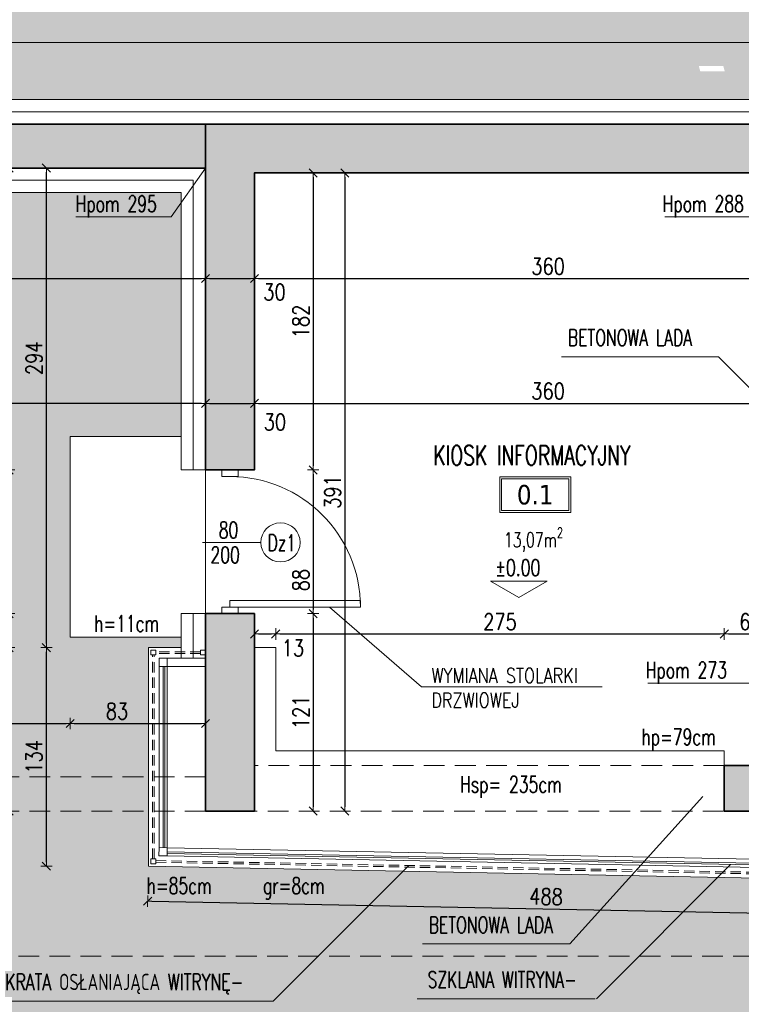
# Model space of a CAD drawing. Header units: millimetres. Extents: x 16698 to 93787, y -21104 to 39413.
# Tile 190 of 256: x 28848 to 29290, y 10700 to 11303. Entities that reach past the tile are written whole.
import ezdxf
from ezdxf.enums import TextEntityAlignment as Align

# ---------------------------------------------------------------- set-up
doc = ezdxf.new("R2010")
doc.units = ezdxf.units.MM
doc.linetypes.add('HIDDEN', pattern=[9.525, 6.35, -3.175])
for name, color, linetype, lineweight in [('!MODUS_HATCH', 4, 'Continuous', 5), ('!MODUS_HATCH_ŚCIANA', 254, 'Continuous', 9), ('!MODUS_OPIS', 3, 'Continuous', 13), ('__MODUS_ŚCIANY', 2, 'Continuous', 35), ('_MODUS_DEMONTAŻ', 251, 'HIDDEN', 13), ('Drzwi', 1, 'Continuous', 15), ('Hatch', 4, 'Continuous', 5), ('Okna', 3, 'Continuous', 13), ('Opis', 8, 'Continuous', 13), ('Opis_pom', 9, 'Continuous', 18), ('Trawa hatch 250', 83, 'Continuous', 9), ('Widok', 1, 'Continuous', 15), ('WYMIAROWANIE', 1, 'Continuous', 18)]:
    doc.layers.add(name, color=color, linetype=linetype, lineweight=lineweight)
doc.styles.add('ARCHETYP', font='romans.shx', dxfattribs={"height": 15})
doc.styles.add('ARIAL', font='tahoma.ttf')
doc.styles.add('TXT', font='simplex.shx', dxfattribs={"width": 0.8})
doc.linetypes.add('ZIGZAG', pattern='A,0.00254,-5.08,[131,ltypeshp.shx,S=5.08,R=0,X=-5.08,Y=0],-10.16,[131,ltypeshp.shx,S=5.08,R=180,X=5.08,Y=0],-5.08', length=20.32254)
doc.dimstyles.new('DIM50', dxfattribs={"dimscale": 5, "dimtxt": 2, "dimasz": 0.5, "dimexe": 0, "dimexo": 0, "dimgap": 0.5, "dimtad": 1, "dimdec": 4, "dimrnd": 0.5, "dimdsep": 46, "dimtxsty": 'TXT', "dimblk1": 'TICK1', "dimblk2": 'TICK1', "dimsah": 1, "dimcen": 0, "dimse1": 1, "dimse2": 1, "dimclrd": 1, "dimclre": 7, "dimclrt": 9, "dimadec": 0, "dimazin": 0, "dimtfac": 1, "dimtdec": 4, "dimtmove": 2, "dimatfit": 3, "dimldrblk": 'TICK1', "dimfxl": 1, "dimtolj": 1, "dimarcsym": 0})

# ---------------------------------------------------------------- blocks, each defined once
blk = doc.blocks.new('TICK1')
at = {"color": 2}
blk.add_line((-1, -1), (1, 1), dxfattribs=at)
at = {"color": 0}
for p, q in [((0, 0), (-1, 0)), ((0, -1.4), (0, 1.4))]:
    blk.add_line(p, q, dxfattribs=at)
blk = doc.blocks.new('*D254')
at = {"layer": 'DEFPOINTS', "color": 0, "ltscale": 2, "transparency": 16777216}
for p in [(28616.99, 11318.01), (28616.99, 11239.18), (29381.99, 11239.18)]:
    blk.add_point(p, dxfattribs=at)
at = {"layer": 'WYMIAROWANIE', "color": 1, "lineweight": -2, "ltscale": 2, "transparency": 16777216}
blk.add_line((29379.49, 11318.01), (28619.49, 11318.01), dxfattribs=at)
at = {"layer": 'WYMIAROWANIE', "color": 1, "lineweight": -2, "ltscale": 2, "transparency": 16777216, "xscale": 2.5, "yscale": 2.5, "zscale": 2.5, "rotation": 180}
blk.add_blockref('TICK1', (28616.99, 11318.01), dxfattribs=at)
at = {"layer": 'WYMIAROWANIE', "color": 1, "lineweight": -2, "ltscale": 2, "transparency": 16777216, "xscale": 2.5, "yscale": 2.5, "zscale": 2.5}
blk.add_blockref('TICK1', (29381.99, 11318.01), dxfattribs=at)
at = {"layer": 'WYMIAROWANIE', "color": 9, "ltscale": 2, "transparency": 16777216, "insert": (28999.49, 11325.51), "char_height": 10, "attachment_point": 5, "style": 'TXT'}
blk.add_mtext('\\A1;765', dxfattribs=at)
blk = doc.blocks.new('*D223')
at = {"layer": 'DEFPOINTS', "color": 0, "ltscale": 2, "transparency": 16777216}
for p in [(28950.07, 11212.18), (28841.56, 11027.18), (28950.07, 11027.18)]:
    blk.add_point(p, dxfattribs=at)
at = {"layer": 'WYMIAROWANIE', "color": 1, "lineweight": -2, "ltscale": 2, "transparency": 16777216}
blk.add_line((28841.56, 11209.68), (28841.56, 11029.68), dxfattribs=at)
at = {"layer": 'WYMIAROWANIE', "color": 1, "lineweight": -2, "ltscale": 2, "transparency": 16777216, "xscale": 2.5, "yscale": 2.5, "zscale": 2.5}
for p, rotation in [((28841.56, 11212.18), 90), ((28841.56, 11027.18), 270)]:
    blk.add_blockref('TICK1', p, dxfattribs=dict(at, rotation=rotation))
at = {"layer": 'WYMIAROWANIE', "color": 9, "ltscale": 2, "transparency": 16777216, "insert": (28834.06, 11119.68), "char_height": 10, "attachment_point": 5, "rotation": 90, "style": 'TXT'}
blk.add_mtext('\\A1;185', dxfattribs=at)
blk = doc.blocks.new('*D224')
at = {"layer": 'DEFPOINTS', "color": 0, "ltscale": 2, "transparency": 16777216}
for p in [(28950.07, 11027.18), (28841.56, 10939.18), (28950.07, 10939.18)]:
    blk.add_point(p, dxfattribs=at)
at = {"layer": 'WYMIAROWANIE', "color": 1, "lineweight": -2, "ltscale": 2, "transparency": 16777216}
blk.add_line((28841.56, 11024.68), (28841.56, 10941.68), dxfattribs=at)
at = {"layer": 'WYMIAROWANIE', "color": 1, "lineweight": -2, "ltscale": 2, "transparency": 16777216, "xscale": 2.5, "yscale": 2.5, "zscale": 2.5}
for p, rotation in [((28841.56, 11027.18), 90), ((28841.56, 10939.18), 270)]:
    blk.add_blockref('TICK1', p, dxfattribs=dict(at, rotation=rotation))
at = {"layer": 'WYMIAROWANIE', "color": 9, "ltscale": 2, "transparency": 16777216, "insert": (28834.06, 10983.18), "char_height": 10, "attachment_point": 5, "rotation": 90, "style": 'TXT'}
blk.add_mtext('\\A1;88', dxfattribs=at)
blk = doc.blocks.new('*D225')
at = {"layer": 'DEFPOINTS', "color": 0, "ltscale": 2, "transparency": 16777216}
for p in [(28950.07, 10939.18), (28841.56, 10918.33), (28950.07, 10918.33)]:
    blk.add_point(p, dxfattribs=at)
at = {"layer": 'WYMIAROWANIE', "color": 1, "lineweight": -2, "ltscale": 2, "transparency": 16777216}
blk.add_line((28841.56, 10936.68), (28841.56, 10920.83), dxfattribs=at)
at = {"layer": 'WYMIAROWANIE', "color": 1, "lineweight": -2, "ltscale": 2, "transparency": 16777216, "xscale": 2.5, "yscale": 2.5, "zscale": 2.5}
for p, rotation in [((28841.56, 10939.18), 90), ((28841.56, 10918.33), 270)]:
    blk.add_blockref('TICK1', p, dxfattribs=dict(at, rotation=rotation))
at = {"layer": 'WYMIAROWANIE', "color": 9, "ltscale": 2, "transparency": 16777216, "insert": (28834.06, 10928.75), "char_height": 10, "attachment_point": 5, "rotation": 90, "style": 'TXT'}
blk.add_mtext('\\A1;21', dxfattribs=at)
blk = doc.blocks.new('*D226')
at = {"layer": 'DEFPOINTS', "color": 0, "ltscale": 2, "transparency": 16777216}
for p in [(28950.07, 10918.33), (28841.56, 10818.18), (28950.07, 10818.18)]:
    blk.add_point(p, dxfattribs=at)
at = {"layer": 'WYMIAROWANIE', "color": 1, "lineweight": -2, "ltscale": 2, "transparency": 16777216}
blk.add_line((28841.56, 10915.83), (28841.56, 10820.68), dxfattribs=at)
at = {"layer": 'WYMIAROWANIE', "color": 1, "lineweight": -2, "ltscale": 2, "transparency": 16777216, "xscale": 2.5, "yscale": 2.5, "zscale": 2.5}
for p, rotation in [((28841.56, 10918.33), 90), ((28841.56, 10818.18), 270)]:
    blk.add_blockref('TICK1', p, dxfattribs=dict(at, rotation=rotation))
at = {"layer": 'WYMIAROWANIE', "color": 9, "ltscale": 2, "transparency": 16777216, "insert": (28833.59, 10884.45), "char_height": 10, "attachment_point": 5, "rotation": 90, "style": 'TXT'}
blk.add_mtext('\\A1;100', dxfattribs=at)
blk = doc.blocks.new('*D227')
at = {"layer": 'DEFPOINTS', "color": 0, "ltscale": 2, "transparency": 16777216}
for p in [(28961.99, 11212.18), (28821.07, 10818.18), (28962, 10818.18)]:
    blk.add_point(p, dxfattribs=at)
at = {"layer": 'WYMIAROWANIE', "color": 1, "lineweight": -2, "ltscale": 2, "transparency": 16777216}
blk.add_line((28821.07, 11209.68), (28821.07, 10820.68), dxfattribs=at)
at = {"layer": 'WYMIAROWANIE', "color": 1, "lineweight": -2, "ltscale": 2, "transparency": 16777216, "xscale": 2.5, "yscale": 2.5, "zscale": 2.5}
for p, rotation in [((28821.07, 11212.18), 90), ((28821.07, 10818.18), 270)]:
    blk.add_blockref('TICK1', p, dxfattribs=dict(at, rotation=rotation))
at = {"layer": 'WYMIAROWANIE', "color": 9, "ltscale": 2, "transparency": 16777216, "insert": (28813.57, 11015.18), "char_height": 10, "attachment_point": 5, "rotation": 90, "style": 'TXT'}
blk.add_mtext('\\A1;394', dxfattribs=at)
blk = doc.blocks.new('*D250')
at = {"layer": 'DEFPOINTS', "color": 0, "ltscale": 2, "transparency": 16777216}
for p in [(28878.99, 10924.66), (28878.99, 10871.83), (28636.99, 10839.18)]:
    blk.add_point(p, dxfattribs=at)
at = {"layer": 'WYMIAROWANIE', "color": 1, "lineweight": -2, "ltscale": 2, "transparency": 16777216}
blk.add_line((28639.49, 10871.83), (28876.49, 10871.83), dxfattribs=at)
at = {"layer": 'WYMIAROWANIE', "color": 1, "lineweight": -2, "ltscale": 2, "transparency": 16777216, "xscale": 2.5, "yscale": 2.5, "zscale": 2.5, "rotation": 180}
blk.add_blockref('TICK1', (28636.99, 10871.83), dxfattribs=at)
at = {"layer": 'WYMIAROWANIE', "color": 1, "lineweight": -2, "ltscale": 2, "transparency": 16777216, "xscale": 2.5, "yscale": 2.5, "zscale": 2.5}
blk.add_blockref('TICK1', (28878.99, 10871.83), dxfattribs=at)
at = {"layer": 'WYMIAROWANIE', "color": 9, "ltscale": 2, "transparency": 16777216, "insert": (28757.99, 10879.33), "char_height": 10, "attachment_point": 5, "style": 'TXT'}
blk.add_mtext('\\A1;242', dxfattribs=at)
blk = doc.blocks.new('*D216')
at = {"layer": 'DEFPOINTS', "color": 0, "ltscale": 2, "transparency": 16777216}
for p in [(28961.99, 11184.82), (28351.99, 11068.01), (28351.99, 11029.31)]:
    blk.add_point(p, dxfattribs=at)
at = {"layer": 'WYMIAROWANIE', "color": 1, "lineweight": -2, "ltscale": 2, "transparency": 16777216}
blk.add_line((28959.49, 11068.01), (28354.49, 11068.01), dxfattribs=at)
at = {"layer": 'WYMIAROWANIE', "color": 1, "lineweight": -2, "ltscale": 2, "transparency": 16777216, "xscale": 2.5, "yscale": 2.5, "zscale": 2.5, "rotation": 180}
blk.add_blockref('TICK1', (28351.99, 11068.01), dxfattribs=at)
at = {"layer": 'WYMIAROWANIE', "color": 1, "lineweight": -2, "ltscale": 2, "transparency": 16777216, "xscale": 2.5, "yscale": 2.5, "zscale": 2.5}
blk.add_blockref('TICK1', (28961.99, 11068.01), dxfattribs=at)
at = {"layer": 'WYMIAROWANIE', "color": 9, "ltscale": 2, "transparency": 16777216, "insert": (28656.99, 11075.51), "char_height": 10, "attachment_point": 5, "style": 'TXT'}
blk.add_mtext('\\A1;610', dxfattribs=at)
blk = doc.blocks.new('*D251')
at = {"layer": 'DEFPOINTS', "color": 0, "ltscale": 2, "transparency": 16777216}
for p in [(28878.99, 10924.66), (28961.99, 10921.95), (28961.99, 10871.83)]:
    blk.add_point(p, dxfattribs=at)
at = {"layer": 'WYMIAROWANIE', "color": 1, "lineweight": -2, "ltscale": 2, "transparency": 16777216}
blk.add_line((28881.49, 10871.83), (28959.49, 10871.83), dxfattribs=at)
at = {"layer": 'WYMIAROWANIE', "color": 1, "lineweight": -2, "ltscale": 2, "transparency": 16777216, "xscale": 2.5, "yscale": 2.5, "zscale": 2.5, "rotation": 180}
blk.add_blockref('TICK1', (28878.99, 10871.83), dxfattribs=at)
at = {"layer": 'WYMIAROWANIE', "color": 1, "lineweight": -2, "ltscale": 2, "transparency": 16777216, "xscale": 2.5, "yscale": 2.5, "zscale": 2.5}
blk.add_blockref('TICK1', (28961.99, 10871.83), dxfattribs=at)
at = {"layer": 'WYMIAROWANIE', "color": 9, "ltscale": 2, "transparency": 16777216, "insert": (28907.72, 10879.39), "char_height": 10, "attachment_point": 5, "style": 'TXT'}
blk.add_mtext('\\A1;83', dxfattribs=at)
blk = doc.blocks.new('*D243')
at = {"layer": 'DEFPOINTS', "color": 0, "transparency": 16777216}
for p in [(28991.99, 11209.18), (29351.99, 11209.18), (29351.99, 11144.46)]:
    blk.add_point(p, dxfattribs=at)
at = {"layer": 'WYMIAROWANIE', "color": 1, "lineweight": -2, "transparency": 16777216}
blk.add_line((28994.49, 11144.46), (29349.49, 11144.46), dxfattribs=at)
at = {"layer": 'WYMIAROWANIE', "color": 1, "lineweight": -2, "transparency": 16777216, "xscale": 2.5, "yscale": 2.5, "zscale": 2.5, "rotation": 180}
blk.add_blockref('TICK1', (28991.99, 11144.46), dxfattribs=at)
at = {"layer": 'WYMIAROWANIE', "color": 1, "lineweight": -2, "transparency": 16777216, "xscale": 2.5, "yscale": 2.5, "zscale": 2.5}
blk.add_blockref('TICK1', (29351.99, 11144.46), dxfattribs=at)
at = {"layer": 'WYMIAROWANIE', "color": 9, "transparency": 16777216, "insert": (29171.99, 11151.96), "char_height": 10, "attachment_point": 5, "style": 'TXT'}
blk.add_mtext('\\A1;360', dxfattribs=at)
blk = doc.blocks.new('*D215')
at = {"layer": 'DEFPOINTS', "color": 0, "transparency": 16777216}
for p in [(28616.99, 11235.21), (28961.99, 11235.21), (28961.99, 11144.46)]:
    blk.add_point(p, dxfattribs=at)
at = {"layer": 'WYMIAROWANIE', "color": 1, "lineweight": -2, "transparency": 16777216}
blk.add_line((28619.49, 11144.46), (28959.49, 11144.46), dxfattribs=at)
at = {"layer": 'WYMIAROWANIE', "color": 1, "lineweight": -2, "transparency": 16777216, "xscale": 2.5, "yscale": 2.5, "zscale": 2.5, "rotation": 180}
blk.add_blockref('TICK1', (28616.99, 11144.46), dxfattribs=at)
at = {"layer": 'WYMIAROWANIE', "color": 1, "lineweight": -2, "transparency": 16777216, "xscale": 2.5, "yscale": 2.5, "zscale": 2.5}
blk.add_blockref('TICK1', (28961.99, 11144.46), dxfattribs=at)
at = {"layer": 'WYMIAROWANIE', "color": 9, "transparency": 16777216, "insert": (28789.49, 11151.96), "char_height": 10, "attachment_point": 5, "style": 'TXT'}
blk.add_mtext('\\A1;345', dxfattribs=at)
blk = doc.blocks.new('*D244')
at = {"layer": 'DEFPOINTS', "color": 0, "transparency": 16777216}
for p in [(28991.99, 11144.46), (28961.99, 11121.42), (28991.99, 11121.42)]:
    blk.add_point(p, dxfattribs=at)
at = {"layer": 'WYMIAROWANIE', "color": 1, "lineweight": -2, "transparency": 16777216}
blk.add_line((28964.49, 11144.46), (28989.49, 11144.46), dxfattribs=at)
at = {"layer": 'WYMIAROWANIE', "color": 1, "lineweight": -2, "transparency": 16777216, "xscale": 2.5, "yscale": 2.5, "zscale": 2.5, "rotation": 180}
blk.add_blockref('TICK1', (28961.99, 11144.46), dxfattribs=at)
at = {"layer": 'WYMIAROWANIE', "color": 1, "lineweight": -2, "transparency": 16777216, "xscale": 2.5, "yscale": 2.5, "zscale": 2.5}
blk.add_blockref('TICK1', (28991.99, 11144.46), dxfattribs=at)
at = {"layer": 'WYMIAROWANIE', "color": 9, "transparency": 16777216, "insert": (29004.26, 11136.19), "char_height": 10, "attachment_point": 5, "style": 'TXT'}
blk.add_mtext('\\A1;30', dxfattribs=at)
blk = doc.blocks.new('*D233')
at = {"layer": 'DEFPOINTS', "color": 0, "transparency": 16777216}
for p in [(28961.99, 11068.01), (28991.99, 11068.01), (28991.99, 11068.01)]:
    blk.add_point(p, dxfattribs=at)
at = {"layer": 'WYMIAROWANIE', "color": 1, "lineweight": -2, "transparency": 16777216}
blk.add_line((28964.49, 11068.01), (28989.49, 11068.01), dxfattribs=at)
at = {"layer": 'WYMIAROWANIE', "color": 1, "lineweight": -2, "transparency": 16777216, "xscale": 2.5, "yscale": 2.5, "zscale": 2.5, "rotation": 180}
blk.add_blockref('TICK1', (28961.99, 11068.01), dxfattribs=at)
at = {"layer": 'WYMIAROWANIE', "color": 1, "lineweight": -2, "transparency": 16777216, "xscale": 2.5, "yscale": 2.5, "zscale": 2.5}
blk.add_blockref('TICK1', (28991.99, 11068.01), dxfattribs=at)
at = {"layer": 'WYMIAROWANIE', "color": 9, "transparency": 16777216, "insert": (29004.54, 11056.53), "char_height": 10, "attachment_point": 5, "style": 'TXT'}
blk.add_mtext('\\A1;30', dxfattribs=at)
blk = doc.blocks.new('*D234')
at = {"layer": 'DEFPOINTS', "color": 0, "transparency": 16777216}
for p in [(29351.99, 11080.86), (28991.99, 11068.01), (29351.99, 11068.01)]:
    blk.add_point(p, dxfattribs=at)
at = {"layer": 'WYMIAROWANIE', "color": 1, "lineweight": -2, "transparency": 16777216}
blk.add_line((28994.49, 11068.01), (29349.49, 11068.01), dxfattribs=at)
at = {"layer": 'WYMIAROWANIE', "color": 1, "lineweight": -2, "transparency": 16777216, "xscale": 2.5, "yscale": 2.5, "zscale": 2.5, "rotation": 180}
blk.add_blockref('TICK1', (28991.99, 11068.01), dxfattribs=at)
at = {"layer": 'WYMIAROWANIE', "color": 1, "lineweight": -2, "transparency": 16777216, "xscale": 2.5, "yscale": 2.5, "zscale": 2.5}
blk.add_blockref('TICK1', (29351.99, 11068.01), dxfattribs=at)
at = {"layer": 'WYMIAROWANIE', "color": 9, "transparency": 16777216, "insert": (29171.99, 11075.51), "char_height": 10, "attachment_point": 5, "style": 'TXT'}
blk.add_mtext('\\A1;360', dxfattribs=at)
blk = doc.blocks.new('*D260')
at = {"layer": 'DEFPOINTS', "color": 0, "transparency": 16777216}
for p in [(28991.99, 11209.18), (28991.99, 11027.18), (29027.96, 11027.18)]:
    blk.add_point(p, dxfattribs=at)
at = {"layer": 'WYMIAROWANIE', "color": 1, "lineweight": -2, "transparency": 16777216}
blk.add_line((29027.96, 11206.68), (29027.96, 11029.68), dxfattribs=at)
at = {"layer": 'WYMIAROWANIE', "color": 1, "lineweight": -2, "transparency": 16777216, "xscale": 2.5, "yscale": 2.5, "zscale": 2.5}
for p, rotation in [((29027.96, 11209.18), 90), ((29027.96, 11027.18), 270)]:
    blk.add_blockref('TICK1', p, dxfattribs=dict(at, rotation=rotation))
at = {"layer": 'WYMIAROWANIE', "color": 9, "transparency": 16777216, "insert": (29020.46, 11118.18), "char_height": 10, "attachment_point": 5, "rotation": 90, "style": 'TXT'}
blk.add_mtext('\\A1;182', dxfattribs=at)
blk = doc.blocks.new('*D261')
at = {"layer": 'DEFPOINTS', "color": 0, "transparency": 16777216}
for p in [(28991.99, 11027.18), (28991.99, 10939.18), (29027.96, 10939.18)]:
    blk.add_point(p, dxfattribs=at)
at = {"layer": 'WYMIAROWANIE', "color": 1, "lineweight": -2, "transparency": 16777216}
blk.add_line((29027.96, 11024.68), (29027.96, 10941.68), dxfattribs=at)
at = {"layer": 'WYMIAROWANIE', "color": 1, "lineweight": -2, "transparency": 16777216, "xscale": 2.5, "yscale": 2.5, "zscale": 2.5}
for p, rotation in [((29027.96, 11027.18), 90), ((29027.96, 10939.18), 270)]:
    blk.add_blockref('TICK1', p, dxfattribs=dict(at, rotation=rotation))
at = {"layer": 'WYMIAROWANIE', "color": 9, "transparency": 16777216, "insert": (29020.46, 10959.71), "char_height": 10, "attachment_point": 5, "rotation": 90, "style": 'TXT'}
blk.add_mtext('\\A1;88', dxfattribs=at)
blk = doc.blocks.new('*D262')
at = {"layer": 'DEFPOINTS', "color": 0, "transparency": 16777216}
for p in [(28991.99, 10939.18), (28991.99, 10818.18), (29027.96, 10818.18)]:
    blk.add_point(p, dxfattribs=at)
at = {"layer": 'WYMIAROWANIE', "color": 1, "lineweight": -2, "transparency": 16777216}
blk.add_line((29027.96, 10936.68), (29027.96, 10820.68), dxfattribs=at)
at = {"layer": 'WYMIAROWANIE', "color": 1, "lineweight": -2, "transparency": 16777216, "xscale": 2.5, "yscale": 2.5, "zscale": 2.5}
for p, rotation in [((29027.96, 10939.18), 90), ((29027.96, 10818.18), 270)]:
    blk.add_blockref('TICK1', p, dxfattribs=dict(at, rotation=rotation))
at = {"layer": 'WYMIAROWANIE', "color": 9, "transparency": 16777216, "insert": (29020.46, 10878.68), "char_height": 10, "attachment_point": 5, "rotation": 90, "style": 'TXT'}
blk.add_mtext('\\A1;121', dxfattribs=at)
blk = doc.blocks.new('*D237')
at = {"layer": 'DEFPOINTS', "color": 0, "transparency": 16777216}
for p in [(28988.5, 11209.18), (28988.5, 10818.18), (29047.39, 10818.18)]:
    blk.add_point(p, dxfattribs=at)
at = {"layer": 'WYMIAROWANIE', "color": 1, "lineweight": -2, "transparency": 16777216}
blk.add_line((29047.39, 11206.68), (29047.39, 10820.68), dxfattribs=at)
at = {"layer": 'WYMIAROWANIE', "color": 1, "lineweight": -2, "transparency": 16777216, "xscale": 2.5, "yscale": 2.5, "zscale": 2.5}
for p, rotation in [((29047.39, 11209.18), 90), ((29047.39, 10818.18), 270)]:
    blk.add_blockref('TICK1', p, dxfattribs=dict(at, rotation=rotation))
at = {"layer": 'WYMIAROWANIE', "color": 9, "transparency": 16777216, "insert": (29039.89, 11013.68), "char_height": 10, "attachment_point": 5, "rotation": 90, "style": 'TXT'}
blk.add_mtext('\\A1;391', dxfattribs=at)
blk = doc.blocks.new('*D263')
at = {"layer": 'DEFPOINTS', "color": 0, "transparency": 16777216}
for p in [(29004.99, 10926.7), (28991.99, 10918.33), (29004.99, 10918.33)]:
    blk.add_point(p, dxfattribs=at)
at = {"layer": 'WYMIAROWANIE', "color": 1, "lineweight": -2, "transparency": 16777216}
blk.add_line((28994.49, 10926.7), (29002.49, 10926.7), dxfattribs=at)
at = {"layer": 'WYMIAROWANIE', "color": 1, "lineweight": -2, "transparency": 16777216, "xscale": 2.5, "yscale": 2.5, "zscale": 2.5, "rotation": 180}
blk.add_blockref('TICK1', (28991.99, 10926.7), dxfattribs=at)
at = {"layer": 'WYMIAROWANIE', "color": 1, "lineweight": -2, "transparency": 16777216, "xscale": 2.5, "yscale": 2.5, "zscale": 2.5}
blk.add_blockref('TICK1', (29004.99, 10926.7), dxfattribs=at)
at = {"layer": 'WYMIAROWANIE', "color": 9, "transparency": 16777216, "insert": (29015.55, 10918.12), "char_height": 10, "attachment_point": 5, "style": 'TXT'}
blk.add_mtext('\\A1;13', dxfattribs=at)
blk = doc.blocks.new('*D264')
at = {"layer": 'DEFPOINTS', "color": 0, "transparency": 16777216}
for p in [(29279.99, 10926.7), (29004.99, 10918.33), (29279.99, 10855.18)]:
    blk.add_point(p, dxfattribs=at)
at = {"layer": 'WYMIAROWANIE', "color": 1, "lineweight": -2, "transparency": 16777216}
blk.add_line((29007.49, 10926.7), (29277.49, 10926.7), dxfattribs=at)
at = {"layer": 'WYMIAROWANIE', "color": 1, "lineweight": -2, "transparency": 16777216, "xscale": 2.5, "yscale": 2.5, "zscale": 2.5, "rotation": 180}
blk.add_blockref('TICK1', (29004.99, 10926.7), dxfattribs=at)
at = {"layer": 'WYMIAROWANIE', "color": 1, "lineweight": -2, "transparency": 16777216, "xscale": 2.5, "yscale": 2.5, "zscale": 2.5}
blk.add_blockref('TICK1', (29279.99, 10926.7), dxfattribs=at)
at = {"layer": 'WYMIAROWANIE', "color": 9, "transparency": 16777216, "insert": (29142.49, 10934.2), "char_height": 10, "attachment_point": 5, "style": 'TXT'}
blk.add_mtext('\\A1;275', dxfattribs=at)
blk = doc.blocks.new('*D265')
at = {"layer": 'DEFPOINTS', "color": 0, "transparency": 16777216}
for p in [(29342.99, 11094.18), (29342.99, 10926.7), (29279.99, 10855.18)]:
    blk.add_point(p, dxfattribs=at)
at = {"layer": 'WYMIAROWANIE', "color": 1, "lineweight": -2, "transparency": 16777216}
blk.add_line((29282.49, 10926.7), (29340.49, 10926.7), dxfattribs=at)
at = {"layer": 'WYMIAROWANIE', "color": 1, "lineweight": -2, "transparency": 16777216, "xscale": 2.5, "yscale": 2.5, "zscale": 2.5, "rotation": 180}
blk.add_blockref('TICK1', (29279.99, 10926.7), dxfattribs=at)
at = {"layer": 'WYMIAROWANIE', "color": 1, "lineweight": -2, "transparency": 16777216, "xscale": 2.5, "yscale": 2.5, "zscale": 2.5}
blk.add_blockref('TICK1', (29342.99, 10926.7), dxfattribs=at)
at = {"layer": 'WYMIAROWANIE', "color": 9, "transparency": 16777216, "insert": (29296.05, 10934.2), "char_height": 10, "attachment_point": 5, "style": 'TXT'}
blk.add_mtext('\\A1;63', dxfattribs=at)
blk = doc.blocks.new('*D267')
at = {"layer": 'DEFPOINTS', "color": 0, "transparency": 16777216}
for p in [(28864.43, 10918.33), (28926.99, 10918.33), (28926.99, 10784.44)]:
    blk.add_point(p, dxfattribs=at)
at = {"layer": 'WYMIAROWANIE', "color": 1, "lineweight": -2, "transparency": 16777216}
blk.add_line((28864.43, 10786.94), (28864.43, 10915.83), dxfattribs=at)
at = {"layer": 'WYMIAROWANIE', "color": 1, "lineweight": -2, "transparency": 16777216, "xscale": 2.5, "yscale": 2.5, "zscale": 2.5}
for p, rotation in [((28864.43, 10918.33), 90), ((28864.43, 10784.44), 270)]:
    blk.add_blockref('TICK1', p, dxfattribs=dict(at, rotation=rotation))
at = {"layer": 'WYMIAROWANIE', "color": 9, "transparency": 16777216, "insert": (28856.93, 10851.38), "char_height": 10, "attachment_point": 5, "rotation": 90, "style": 'TXT'}
blk.add_mtext('\\A1;134', dxfattribs=at)
blk = doc.blocks.new('*D268')
at = {"layer": 'DEFPOINTS', "color": 0, "transparency": 16777216}
for p in [(28864.43, 11212.18), (28961.99, 11212.18), (28926.99, 10918.33)]:
    blk.add_point(p, dxfattribs=at)
at = {"layer": 'WYMIAROWANIE', "color": 1, "lineweight": -2, "transparency": 16777216}
blk.add_line((28864.43, 10920.83), (28864.43, 11209.68), dxfattribs=at)
at = {"layer": 'WYMIAROWANIE', "color": 1, "lineweight": -2, "transparency": 16777216, "xscale": 2.5, "yscale": 2.5, "zscale": 2.5}
for p, rotation in [((28864.43, 11212.18), 90), ((28864.43, 10918.33), 270)]:
    blk.add_blockref('TICK1', p, dxfattribs=dict(at, rotation=rotation))
at = {"layer": 'WYMIAROWANIE', "color": 9, "transparency": 16777216, "insert": (28856.93, 11095.62), "char_height": 10, "attachment_point": 5, "rotation": 90, "style": 'TXT'}
blk.add_mtext('\\A1;294', dxfattribs=at)
blk = doc.blocks.new('*D238')
at = {"layer": 'DEFPOINTS', "color": 0, "transparency": 16777216}
for p in [(28962, 10818.18), (29383.49, 10818.18), (29383.49, 10648.92)]:
    blk.add_point(p, dxfattribs=at)
at = {"layer": 'WYMIAROWANIE', "color": 1, "lineweight": -2, "transparency": 16777216}
blk.add_line((28964.5, 10648.92), (29380.99, 10648.92), dxfattribs=at)
at = {"layer": 'WYMIAROWANIE', "color": 1, "lineweight": -2, "transparency": 16777216, "xscale": 2.5, "yscale": 2.5, "zscale": 2.5, "rotation": 180}
blk.add_blockref('TICK1', (28962, 10648.92), dxfattribs=at)
at = {"layer": 'WYMIAROWANIE', "color": 1, "lineweight": -2, "transparency": 16777216, "xscale": 2.5, "yscale": 2.5, "zscale": 2.5}
blk.add_blockref('TICK1', (29383.49, 10648.92), dxfattribs=at)
at = {"layer": 'WYMIAROWANIE', "color": 9, "transparency": 16777216, "insert": (29172.74, 10656.42), "char_height": 10, "attachment_point": 5, "style": 'TXT'}
blk.add_mtext('\\A1;421.5', dxfattribs=at)
blk = doc.blocks.new('*D242')
at = {"layer": 'DEFPOINTS', "color": 0, "transparency": 16777216}
for p in [(28926.99, 10784.44), (29415.04, 10774.93), (29414.62, 10753.53)]:
    blk.add_point(p, dxfattribs=at)
at = {"layer": 'WYMIAROWANIE', "color": 1, "lineweight": -2, "transparency": 16777216}
blk.add_line((28929.07, 10762.99), (29412.12, 10753.58), dxfattribs=at)
at = {"layer": 'WYMIAROWANIE', "color": 1, "lineweight": -2, "transparency": 16777216, "xscale": 2.5, "yscale": 2.5, "zscale": 2.5}
for p, rotation in [((28926.57, 10763.04), 178.8829441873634), ((29414.62, 10753.53), 358.8829441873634)]:
    blk.add_blockref('TICK1', p, dxfattribs=dict(at, rotation=rotation))
at = {"layer": 'WYMIAROWANIE', "color": 9, "transparency": 16777216, "insert": (29170.74, 10765.78), "char_height": 10, "attachment_point": 5, "rotation": 358.88294, "style": 'TXT'}
blk.add_mtext('\\A1;488', dxfattribs=at)

msp = doc.modelspace()

# ---------------------------------------------------------------- hatches: boundary and pattern name
at = {"layer": '!MODUS_HATCH_ŚCIANA', "ltscale": 2}
h = msp.add_hatch(color=256, dxfattribs=at)
h.dxf.hatch_style = 1
h.paths.add_polyline_path([(28991.99179, 10939.17611), (28961.99179, 10939.17611), (28961.99179, 10924.66309), (28961.99179, 10818.17611), (28991.99179, 10818.17611)])
h.paths.add_polyline_path([(28961.99179, 11239.17611), (28616.99179, 11239.17611), (28616.99179, 11231.47317), (28617.03777, 11221.29079), (28616.99179, 11221.29058), (28616.99179, 11212.17611), (28961.99179, 11212.17611)])
h.paths.add_polyline_path([(28991.99179, 11209.17611), (29351.99179, 11209.17611), (29351.99179, 11084.17611), (29383.49179, 11084.17611), (29383.49179, 11239.17611), (28961.99179, 11239.17611), (28961.99179, 11027.17611), (28991.99179, 11027.17611)])
h.paths.add_polyline_path([(29383.40262, 10846.17611), (29279.99179, 10846.17611), (29279.99179, 10818.17611), (29383.49178, 10818.18089)])
h.paths.add_polyline_path([(28351.99179, 11441.83077), (28311.99179, 11441.83077), (28311.99179, 10729.17611), (28351.99179, 10729.17611)])
at = {"layer": 'Hatch', "ltscale": 2, "transparency": 33554559}
h = msp.add_hatch(dxfattribs=at)
h.set_pattern_fill('AR-CONC', color=4, scale=0.1)
h.set_pattern_definition([(50, (5744.09, 172.989), (18.218467, -1.5939086), [1.905, -20.955]), (355, (5744.09, 172.989), (-3.524342, 19.105685), [1.524, -16.764058]), (100.451445, (5745.608, 172.856), (14.694125, 17.511775), [1.619001, -17.809024]), (46.1842, (5744.09, 178.07), (27.107904, -4.204233), [2.8575, -31.4325]), (96.63556, (5746.35, 177.72), (23.740413, 24.742612), [2.428502, -26.71356]), (351.18415, (5744.09, 178.07), (23.740413, 24.742612), [2.285997, -25.145973]), (21, (5746.63, 176.799), (15.161439, -10.22652), [1.905, -20.955]), (326, (5746.63, 176.799), (6.180203, 18.418797), [1.524, -16.764]), (71.451445, (5747.893, 175.947), (21.341642, 8.192277), [1.619001, -17.808994]), (37.5, (5744.09, 172.989), (0.3088603, 8.4555039), [0, -16.5608, 0, -17.018, 0, -16.8275]), (7.5, (5744.09, 172.989), (6.6819663, 10.0180575), [0, -9.7028, 0, -16.1798, 0, -6.4135]), (327.5, (5738.426, 172.989), (13.5590595, -0.5728744), [0, -6.35, 0, -19.812, 0, -26.289]), (317.5, (5735.886, 172.989), (14.812918, 2.542649), [0, -8.255, 0, -13.1572, 0, -18.669])])
h.paths.add_polyline_path([(28926.99179, 10784.44135), (28926.99179, 10918.32824), (28946.99179, 10918.32824), (28946.99179, 10924.66309), (28878.99179, 10924.66309), (28878.99179, 11047.66309), (28946.99179, 11047.66309), (28946.99179, 11197.17611), (28616.99179, 11197.17611), (28616.99179, 11254.17611), (28689.99179, 11254.17611), (28689.99179, 11289.17611), (29383.49179, 11289.17611), (29383.49179, 11254.17611), (29398.49179, 11254.17611), (29399.39327, 11094.17611), (29415.29475, 11094.17611), (29415.03637, 10774.92508)], flags=16)
h.paths.add_polyline_path([(28636.99179, 10819.17611), (28615.99179, 10819.17611), (28615.99179, 10840.17611), (28636.99179, 10840.17611)], flags=16)
h.paths.add_polyline_path([(28689.99179, 11441.83077), (28351.99179, 11441.83077), (28351.99179, 11230.82494), (28363.41065, 11230.87649), (28363.46219, 11219.46171), (28364.54265, 10990.77677), (28359.04496, 10990.27323), (28357.96225, 11219.43687), (28351.96765, 11219.40981), (28351.99179, 10699.17611), (28234.39095, 10699.17611), (28234.39095, 10469.17611), (28351.99179, 10469.17611), (28352.96004, 10362.89543), (28572.71948, 10362.89543), (28612.64488, 10469.17611), (29541.99179, 10469.17611), (29541.99179, 11289.17611), (29665.60827, 11301.15901), (29665.60827, 11421.15901), (29541.99179, 11409.17611), (28689.99179, 11409.17611)])
at = {"layer": 'Trawa hatch 250', "ltscale": 2}
h = msp.add_hatch(dxfattribs=at)
h.set_pattern_fill('GRASS', color=256, scale=0.5)
h.set_pattern_definition([(90, (5744.09, 0), (-8.980256, 8.980256), [2.38125, -15.579262]), (45, (5744.09, 0), (-8.980256, 8.980256), [2.38125, -10.31875]), (135, (5744.09, 0), (-8.980256, -8.980256), [2.38125, -10.31875])])
h.paths.add_polyline_path([(29381.99179, 11289.17611), (28689.99179, 11289.17611), (28689.99179, 11254.17611), (28961.99179, 11254.17611), (29381.99179, 11254.17611)], flags=17)
h.paths.add_polyline_path([(29663.69979, 11300.97401), (29541.99179, 11289.17611), (29541.99179, 11239.17611), (29541.99179, 10469.17611), (28612.64488, 10469.17611), (28572.71948, 10362.89543), (29663.69979, 10362.89543)])
h.paths.add_polyline_path([(29663.69979, 11441.83077), (28699.99179, 11441.83077), (28699.99179, 11409.17611), (29541.99179, 11409.17611), (29663.69979, 11420.97401)])
h.paths.add_polyline_path([(29280.25747, 11271.48286), (29279.36574, 11274.77135), (29264.36574, 11274.77135), (29265.25747, 11271.48286)], flags=16)

# ---------------------------------------------------------------- linework, layer by layer
at = {"layer": '!MODUS_HATCH', "linetype": 'ZIGZAG'}
for points in [[(28616.99179, 11246.67611), (29398.49179, 11246.67611)], [(28616.99179, 11204.67611), (28954.49179, 11204.67611), (28954.49179, 11027.17611)], [(28954.49179, 10939.17611), (28954.49179, 10911.82824)]]:
    msp.add_lwpolyline(points, dxfattribs=at)
at = {"layer": '!MODUS_OPIS'}
msp.add_lwpolyline([(29154.09278, 10949.06648), (29171.41329, 10959.06648), (29136.77228, 10959.06648)], close=True, dxfattribs=at)
at = {"layer": '__MODUS_ŚCIANY'}
msp.add_lwpolyline([(28616.99179, 11239.17611), (28961.99179, 11239.17611), (28961.99179, 11212.17611), (28616.99179, 11212.17611)], close=True, dxfattribs=at)
for points in [[(29383.49179, 11094.17611), (29383.49179, 11239.17611), (28961.99179, 11239.17611), (28961.99179, 11027.17611), (28991.99179, 11027.17611), (28991.99179, 11209.17611), (29351.99179, 11209.17611), (29351.99179, 11094.17611)], [(29383.49179, 10818.17611), (29279.99179, 10818.17611), (29279.99179, 10846.17611), (29383.49179, 10846.17611), (29383.49179, 10818.17611)]]:
    msp.add_lwpolyline(points, dxfattribs=at)
at = {"layer": '__MODUS_ŚCIANY', "ltscale": 2}
msp.add_lwpolyline([(28961.99179, 10818.17611), (28991.99179, 10818.17611), (28991.99179, 10939.17611), (28961.99179, 10939.17611)], close=True, dxfattribs=at)
at = {"layer": '_MODUS_DEMONTAŻ'}
for points in [[(28928.49179, 10913.82824), (28931.49179, 10913.82824), (28931.49179, 10916.82824), (28928.49179, 10916.82824), (28928.49179, 10913.82824)], [(28958.99179, 10915.82824), (28931.49179, 10915.82824)], [(28958.99179, 10914.82824), (28931.49179, 10914.82824)], [(28958.99179, 10913.82824), (28961.99179, 10913.82824), (28961.99179, 10916.82824), (28958.99179, 10916.82824), (28958.99179, 10913.82824)], [(28929.49179, 10788.89346), (28929.49179, 10913.82824)], [(28930.49179, 10788.87396), (28930.49179, 10913.82824)], [(28931.54971, 10788.85333), (28928.55028, 10788.91182), (28928.49179, 10785.91239), (28931.49122, 10785.8539), (28931.54971, 10788.85333)], [(28931.53021, 10787.85352), (29410.53135, 10778.51359)], [(28931.51072, 10786.85371), (29410.51186, 10777.51378)]]:
    msp.add_lwpolyline(points, dxfattribs=at)
at = {"layer": 'Drzwi'}
for points in [[(28971.99179, 11027.17611), (28981.99179, 11027.17611), (28981.99179, 11023.17611), (28971.99179, 11023.17611)], [(29056.99179, 10947.17611), (28976.99179, 10947.17611), (28976.99179, 10943.17611), (29056.99179, 10943.17611)], [(28971.99179, 10943.17611), (28981.99179, 10943.17611), (28981.99179, 10939.17611), (28971.99179, 10939.17611)]]:
    msp.add_lwpolyline(points, close=True, dxfattribs=at)
msp.add_lwpolyline([(28960.12859, 10982.8045), (28995.95193, 10982.8045)], dxfattribs=at)
msp.add_circle((29007.95193, 10982.8045), 12, dxfattribs=at)
msp.add_arc((28976.99179, 10943.17611), 80, 360, 90, dxfattribs=at)
at = {"layer": 'Okna', "ltscale": 2}
for points in [[(28933.49179, 10906.82824), (28938.49179, 10906.82824), (28938.49179, 10911.82824), (28933.49179, 10911.82824)], [(28933.49179, 10906.82824), (28961.99179, 10906.82824), (28961.99179, 10911.82824), (28933.49179, 10911.82824)], [(28938.39337, 10790.73172), (28933.39432, 10790.82919), (28933.49179, 10795.82824), (28938.49084, 10795.73077)]]:
    msp.add_lwpolyline(points, close=True, dxfattribs=at)
for points in [[(28935.99179, 10906.82824), (28935.99179, 10795.7795)], [(28936.99179, 10906.82824), (28936.99179, 10795.76)], [(28938.42261, 10792.23143), (29403.42473, 10783.16446)], [(28938.4421, 10793.23124), (29403.44423, 10784.16427)]]:
    msp.add_lwpolyline(points, dxfattribs=at)
at = {"layer": 'Opis'}
for points in [[(28961.99179, 11212.17611), (28940.93039, 11182.27213), (28882.40275, 11182.27213)], [(29351.99179, 11209.17611), (29340.06516, 11182.27213), (29243.51525, 11182.27213)], [(29276.46141, 11096.57924), (29180.1859, 11096.57924)], [(29348.89717, 11024.14348), (29276.46141, 11096.57924)], [(29351.99179, 10846.17611), (29298.80063, 10896.55018), (29233.12135, 10896.55018)], [(29266.79425, 10827.01207), (29185.28118, 10736.75267)], [(29086.53251, 10784.83117), (29003.46987, 10701.76853)], [(29283.90319, 10785.49498), (29201.62975, 10703.22154)], [(29185.28118, 10736.75267), (29094.91105, 10736.75267)], [(29091.68209, 10703.22154), (29200.91135, 10703.22154)], [(28840.11049, 10701.76853), (29003.46987, 10701.76853)]]:
    msp.add_lwpolyline(points, dxfattribs=at)
at = {"layer": 'Opis', "ltscale": 0.7}
msp.add_lwpolyline([(29037.93639, 10943.17611), (29094.45659, 10894.29209), (29205.18994, 10894.29209)], dxfattribs=at)
at = {"layer": 'Opis_pom', "ltscale": 0.7}
for points in [[(29142.32421, 11001.16776), (29185.84421, 11001.16776), (29185.84421, 11022.92776), (29142.32421, 11022.92776)], [(29143.41221, 11002.25576), (29184.75621, 11002.25576), (29184.75621, 11021.83976), (29143.41221, 11021.83976)]]:
    msp.add_lwpolyline(points, close=True, dxfattribs=at)
at = {"layer": 'Widok', "linetype": 'HIDDEN', "ltscale": 2}
for points in [[(28351.99179, 10729.17611), (29381.99179, 10729.17611), (29431.99179, 10729.17611), (29431.99179, 11239.17611), (29431.99179, 11289.17611), (28699.99179, 11289.17611)], [(29279.99179, 10846.17611), (28991.99179, 10846.17611), (28991.99179, 10846.17611)], [(28961.99179, 10839.17611), (28351.99179, 10839.17611)], [(28961.99513, 10818.17613), (28351.99179, 10818.17611)], [(28961.99179, 10818.17611), (28961.99179, 10818.17611), (29279.99179, 10818.17611)]]:
    msp.add_lwpolyline(points, dxfattribs=at)
at = {"layer": 'Widok'}
for points in [[(28689.99179, 11289.17611), (29383.49179, 11289.17611), (29383.49179, 11254.17611)], [(28616.99179, 11239.17611), (28616.99179, 11254.17611), (29383.49179, 11254.17611), (29398.49179, 11254.17611), (29398.49179, 11089.17611), (29383.49179, 11089.17611)], [(28961.99179, 11027.17611), (28946.99179, 11027.17611), (28946.99179, 11197.17611), (28616.99179, 11197.17611), (28616.99179, 11212.17611)], [(29383.49179, 11094.17611), (29415.29475, 11094.17611), (29415.03637, 10774.92508), (28926.99179, 10784.44135), (28926.99179, 10918.32824), (28946.99179, 10918.32824)], [(28946.99179, 10924.66309), (28878.99179, 10924.66309), (28878.99179, 11047.66309), (28946.99179, 11047.66309)], [(28961.99179, 11027.17611), (28961.99179, 10924.66309)], [(28961.99179, 10911.82824), (28946.99179, 10911.82824), (28946.99179, 10939.17611), (28961.99179, 10939.17611)], [(28991.99179, 10918.32824), (29004.99179, 10918.32824), (29004.99179, 10855.17611), (29279.99179, 10855.17611), (29279.99179, 10846.17611)]]:
    msp.add_lwpolyline(points, dxfattribs=at)
at = {"layer": 'Widok', "ltscale": 2}
for points in [[(28933.49179, 10906.82824), (28933.49179, 10795.82824)], [(28938.49179, 10906.82824), (28938.49179, 10795.7193)], [(28938.49084, 10795.73077), (29403.49297, 10786.6638)], [(28938.39337, 10790.73172), (29403.39549, 10781.66475)]]:
    msp.add_lwpolyline(points, dxfattribs=at)

# ---------------------------------------------------------------- texts
at = {"layer": '!MODUS_OPIS', "style": 'TXT', "width": 0.7}
msp.add_text('%%P0.00', height=10, dxfattribs=at).set_placement((29153.40754, 10962.31078), align=Align.CENTER)
at = {"layer": 'Opis', "style": 'ARCHETYP', "width": 0.7}
for s, rotation, p in [('Hpom 295', 0.00000004, (28882.36574, 11185.28637)), ('Hpom 288', 0.00000004, (29242.22874, 11185.28637)), ('BETONOWA LADA', 0.00000004, (29184.09336, 11103.28007)), ('80', 359.68184326, (28970.06113, 10985.42114)), ('Dz1', 359.68184326, (29000.01031, 10977.61743)), ('200', 359.68184326, (28964.97681, 10970.20481)), ('h=11cm', 0.00000004, (28893.68152, 10928.10319)), ('Hpom 273', 0.00000004, (29231.83484, 10899.56442)), ('hp=79cm', 0.00000004, (29229.21892, 10858.62391)), ('Hsp= 235cm', 0.00000004, (29118.0385, 10829.59296)), ('h=85cm', 0.00000004, (28925.90312, 10767.46515)), ('gr=8cm', 0.00000004, (28997.23007, 10767.46515)), ('BETONOWA LADA', 0.00000004, (29098.81851, 10743.4535)), ('KRATA OSŁANIAJĄCA WITRYNĘ-', 359.99999996, (28839.23983, 10708.46935)), ('SZKLANA WITRYNA-', 359.99999996, (29098.12441, 10709.92237))]:
    msp.add_text(s, height=10, rotation=rotation, dxfattribs=at).set_placement(p)
at = {"layer": 'Opis', "ltscale": 0.7, "insert": (29100.41455, 10905.66919), "char_height": 9, "attachment_point": 1, "style": 'TXT'}
msp.add_mtext_dynamic_manual_height_columns('WYMIANA STOLARKI DRZWIOWEJ', width=135.0976476, gutter_width=12.5, heights=[0], dxfattribs=at)
at = {"layer": 'Opis_pom', "ltscale": 0.7, "style": 'TXT', "width": 0.7}
msp.add_text('KIOSK INFORMACYJNY', height=12, dxfattribs=at).set_placement((29162.06074, 11030.12078), align=Align.CENTER)
at = {"layer": 'Opis_pom', "ltscale": 0.7, "insert": (29133.03957, 10991.91489), "char_height": 9, "attachment_point": 1, "style": 'TXT'}
msp.add_mtext_dynamic_manual_height_columns('\\A1;\\pxqc;{\\W0.7;13,07m\\H0.7x;\\S2^ ;}', width=59.9910642, gutter_width=75, heights=[0], dxfattribs=at)
at = {"layer": 'Opis_pom', "ltscale": 0.7, "style": 'ARIAL'}
msp.add_attdef('0.1', text='', height=11.968, dxfattribs=at).set_placement((29164.08421, 11012.04776), align=Align.MIDDLE_CENTER)

# ---------------------------------------------------------------- dimensions: what is measured, and where the dimension line sits
at = {"layer": 'WYMIAROWANIE', "ltscale": 2}
for base, p1, p2, picture, middle in [((28616.99179, 11318.01253), (29381.99179, 11239.17611), (28616.99179, 11239.17611), '*D254', (28999.49179, 11325.51253)), ((28351.99179, 11068.01352), (28961.99179, 11184.82422), (28351.99179, 11029.31056), '*D216', (28656.99179, 11075.51352)), ((28878.99179, 10871.83363), (28636.99179, 10839.17611), (28878.99179, 10924.66309), '*D250', (28757.99179, 10879.33363))]:
    dim = msp.add_linear_dim(base=base, p1=p1, p2=p2, dimstyle='DIM50', dxfattribs=at)
    dim.commit()
    dim.dimension.update_dxf_attribs({"geometry": picture, "text_midpoint": middle})
at = {"layer": 'WYMIAROWANIE'}
for base, p1, p2, picture, middle in [((28961.99179, 11144.459), (28616.99179, 11235.21288), (28961.99179, 11235.21288), '*D215', (28789.49179, 11151.959)), ((29351.99179, 11144.459), (28991.99179, 11209.17611), (29351.99179, 11209.17611), '*D243', (29171.99179, 11151.959)), ((29351.99179, 11068.01352), (28991.99179, 11068.01352), (29351.99179, 11080.85503), '*D234', (29171.99179, 11075.51352)), ((29279.99179, 10926.69765), (29004.99179, 10918.32824), (29279.99179, 10855.17611), '*D264', (29142.49179, 10934.19765)), ((29383.49179, 10648.92361), (28961.99513, 10818.17613), (29383.49179, 10818.17611), '*D238', (29172.74346, 10656.42361))]:
    dim = msp.add_linear_dim(base=base, p1=p1, p2=p2, dimstyle='DIM50', dxfattribs=at)
    dim.commit()
    dim.dimension.update_dxf_attribs({"geometry": picture, "text_midpoint": middle})
at = {"layer": 'WYMIAROWANIE', "ltscale": 2}
for base, p1, p2, picture, middle in [((28821.07281, 10818.17613), (28961.99179, 11212.17611), (28961.99513, 10818.17613), '*D227', (28813.57281, 11015.17612)), ((28841.55519, 11027.17611), (28950.07346, 11212.17611), (28950.07346, 11027.17611), '*D223', (28834.05519, 11119.67611)), ((28841.55519, 10939.17611), (28950.07346, 11027.17611), (28950.07346, 10939.17611), '*D224', (28834.05519, 10983.17611)), ((28841.55519, 10918.32824), (28950.07346, 10939.17611), (28950.07346, 10918.32824), '*D225', (28834.05519, 10928.75218))]:
    dim = msp.add_linear_dim(base=base, p1=p1, p2=p2, angle=90, dimstyle='DIM50', dxfattribs=at)
    dim.commit()
    dim.dimension.update_dxf_attribs({"geometry": picture, "text_midpoint": middle})
at = {"layer": 'WYMIAROWANIE'}
for base, p1, p2, picture, middle in [((28864.43146, 11212.17611), (28926.99179, 10918.32824), (28961.99179, 11212.17611), '*D268', (28856.93146, 11095.61789)), ((29027.95616, 10939.17611), (28991.99179, 11027.17611), (28991.99179, 10939.17611), '*D261', (29020.45616, 10959.71061))]:
    dim = msp.add_linear_dim(base=base, p1=p1, p2=p2, angle=90, dimstyle='DIM50', dxfattribs=at)
    dim.commit()
    dim.dimension.update_dxf_attribs({"geometry": picture, "text_midpoint": middle, "dimtype": 160})
for base, p1, p2, picture, middle in [((29047.39182, 10818.17611), (28988.49991, 11209.17611), (28988.49991, 10818.17611), '*D237', (29039.89182, 11013.67611)), ((29027.95616, 11027.17611), (28991.99179, 11209.17611), (28991.99179, 11027.17611), '*D260', (29020.45616, 11118.17611)), ((29027.95616, 10818.17611), (28991.99179, 10939.17611), (28991.99179, 10818.17611), '*D262', (29020.45616, 10878.67611)), ((28864.43146, 10918.32824), (28926.99179, 10784.44135), (28926.99179, 10918.32824), '*D267', (28856.93146, 10851.3848))]:
    dim = msp.add_linear_dim(base=base, p1=p1, p2=p2, angle=90, dimstyle='DIM50', dxfattribs=at)
    dim.commit()
    dim.dimension.update_dxf_attribs({"geometry": picture, "text_midpoint": middle})
for base, p1, p2, picture, middle in [((28991.99179, 11144.459), (28961.99179, 11121.42224), (28991.99179, 11121.42224), '*D244', (29004.26478, 11136.18839)), ((29342.99179, 10926.69765), (29279.99179, 10855.17611), (29342.99179, 11094.17611), '*D265', (29296.04629, 10934.19765)), ((28991.99179, 11068.01352), (28961.99179, 11068.01352), (28991.99179, 11068.01352), '*D233', (29004.54, 11056.52873)), ((29004.99179, 10926.69765), (28991.99179, 10918.32824), (29004.99179, 10918.32824), '*D263', (29015.54886, 10918.12341))]:
    dim = msp.add_linear_dim(base=base, p1=p1, p2=p2, dimstyle='DIM50', dxfattribs=at)
    dim.commit()
    dim.dimension.update_dxf_attribs({"geometry": picture, "text_midpoint": middle, "dimtype": 160})
at = {"layer": 'WYMIAROWANIE', "ltscale": 2}
dim = msp.add_linear_dim(base=(28841.55519, 10818.17611), p1=(28950.07346, 10918.32824), p2=(28950.07346, 10818.17611), angle=90, dimstyle='DIM50', dxfattribs=at)
dim.commit()
dim.dimension.update_dxf_attribs({"geometry": '*D226', "text_midpoint": (28833.59288, 10884.44773), "dimtype": 160})
dim = msp.add_linear_dim(base=(28961.99179, 10871.83363), p1=(28878.99179, 10924.66309), p2=(28961.99179, 10921.94786), dimstyle='DIM50', dxfattribs=at)
dim.commit()
dim.dimension.update_dxf_attribs({"geometry": '*D251', "text_midpoint": (28907.72102, 10879.38803), "dimtype": 160})
at = {"layer": 'WYMIAROWANIE'}
dim = msp.add_aligned_dim(p1=(28926.99179, 10784.44135), p2=(29415.03637, 10774.92508), distance=-21.40255, dimstyle='DIM50', dxfattribs=at)
dim.commit()
dim.dimension.update_dxf_attribs({"geometry": '*D242', "text_midpoint": (29170.74305, 10765.78331)})

doc.saveas('drawing.dxf')
